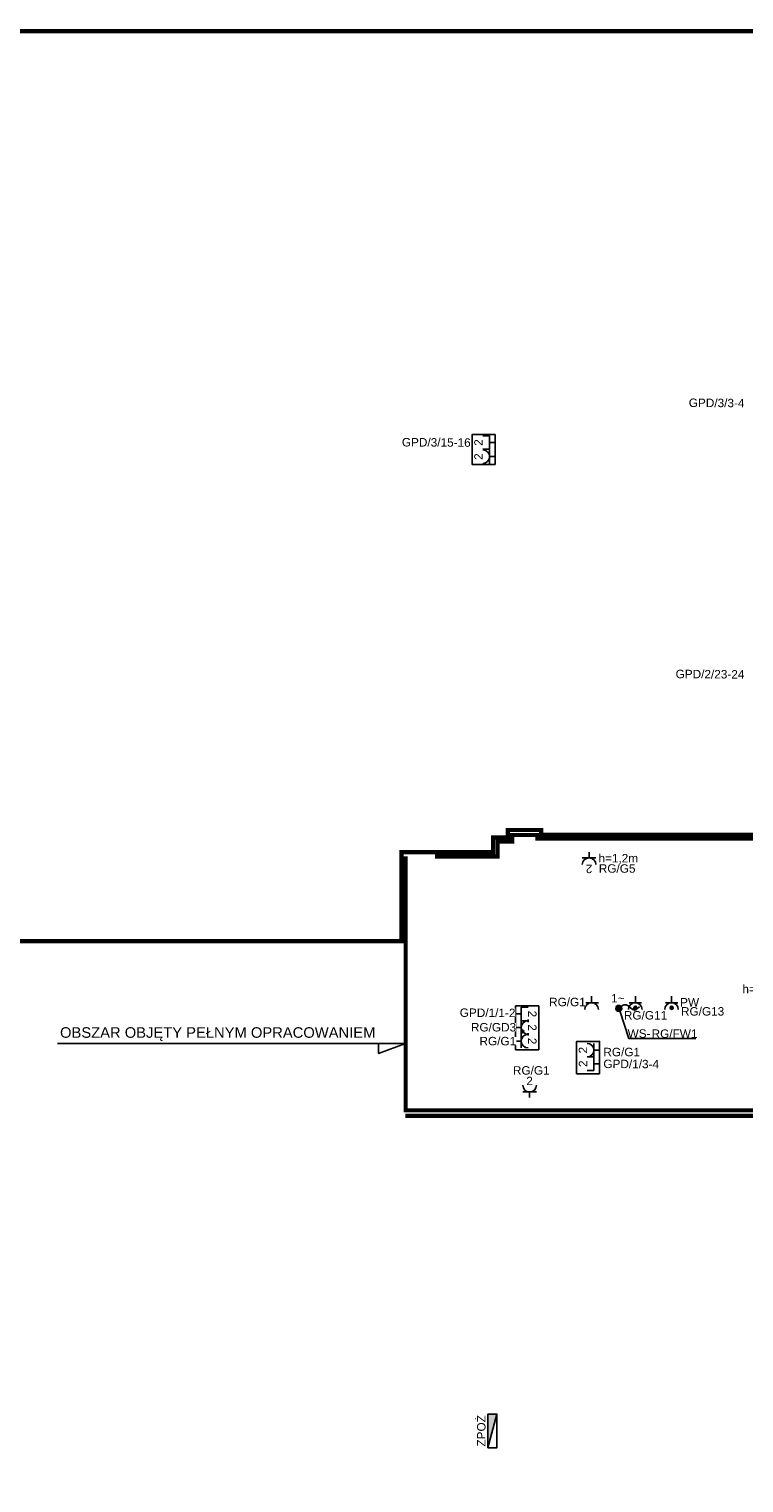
# Model space of a CAD drawing. Header units: millimetres. Extents: x 41440 to 68037, y 19518 to 23361.
# Tile 4 of 5: x 64168 to 65861, y 19876 to 23320. Entities that reach past the tile are written whole.
import ezdxf
from ezdxf.enums import TextEntityAlignment as Align

# ---------------------------------------------------------------- set-up
doc = ezdxf.new("R2010")
doc.units = ezdxf.units.MM
doc.header["$MEASUREMENT"] = 0
doc.linetypes.add('DASHED', pattern=[0.75, 0.5, -0.25])
for name, color, linetype in [('! PT ADRES - Gniazda LAN', 3, 'Continuous'), ('! PT Instalacja Gniazd', 5, 'Continuous'), ('! PT Instalacja gniazd 230V', 5, 'Continuous'), ('! PT Instalacja gniazd opisy', 7, 'Continuous'), ('! PT Instalacja gniazd wypust kablowy', 5, 'Continuous'), ('! PT Opisy Legenda 2', 7, 'Continuous'), ('! PT Rozdzielnice', 5, 'Continuous'), ('! PT Zestawy gniazd', 5, 'Continuous'), ('! PTAdres - Instalacja gniazd', 5, 'Continuous'), ('! PTAdres - Instalacja gniazd DATA', 1, 'Continuous'), ('!PT Technologia numery', 6, 'Continuous'), ('!ZMIANY', 1, 'Continuous'), ('_HSA_ZAKRES_OPRACOWANIA', 213, 'Continuous')]:
    doc.layers.add(name, color=color, linetype=linetype)
doc.styles.add('ARIAL', font='arial.ttf')

# ---------------------------------------------------------------- blocks, each defined once
blk = doc.blocks.new('asa')
h = blk.add_hatch(color=1)
edge = h.paths.add_edge_path()
edge.add_ellipse((-435, 162), major_axis=(30.1, 0), ratio=1, start_angle=0, end_angle=360)
at = {"color": 5}
for points in [[(-1040, 0), (-1040, 546), (0, 546), (0, 0), (-1040, 0)], [(-366, 134), (-44, 134)], [(-205, 134), (-205, 0)]]:
    blk.add_lwpolyline(points, dxfattribs=at)
at = {"color": 3}
for points in [[(-1009, 134), (-1009, 294)], [(-1009, 134), (-687, 134)], [(-848, 134), (-848, 0)], [(-687, 134), (-687, 294)]]:
    blk.add_lwpolyline(points, dxfattribs=at)
at = {"color": 1}
for points in [[(-656, 294), (-719, 294)], [(-687, 134), (-366, 134)], [(-527, 134), (-527, 0)], [(-335, 294), (-397, 294)]]:
    blk.add_lwpolyline(points, dxfattribs=at)
blk.add_circle((-435, 162), 30.1, dxfattribs=at)
blk.add_arc((-527, 294), 161, 180, 360, dxfattribs=at)
at = {"color": 5}
blk.add_arc((-205, 294), 161, 180, 360, dxfattribs=at)
at = {"color": 3, "flags": 8}
blk.add_attdef('LICZBA_RJ', text='', height=200, dxfattribs=at).set_placement((-849, 235), align=Align.BOTTOM_CENTER)
at = {"color": 1, "flags": 8}
blk.add_attdef('LICZBA_DATA', text='', height=200, dxfattribs=at).set_placement((-527, 235), align=Align.BOTTOM_CENTER)
at = {"color": 5, "flags": 8}
blk.add_attdef('LICZBA_230V', text='', height=200, dxfattribs=at).set_placement((-205, 235), align=Align.BOTTOM_CENTER)
blk = doc.blocks.new('*U8452')
blk.add_hatch(color=256).paths.add_polyline_path([(-23.3, 0, 1), (-31.1, 0, 1)])
for p, q in [((-15.1, -14.8), (-15.1, 14.9)), ((-15.1, 0.3), (-15.1, -14.8)), ((0, 0), (-15.1, 0))]:
    blk.add_line(p, q)
blk.add_circle((-27.2, 0), 3.88)
blk.add_arc((-31.2, 0.3), 16.1, 269.8291, 89.8291)
blk.add_attdef('ILOSC', (-28.5, -0.8), '', height=12)
blk = doc.blocks.new('*U8453')
for p, q in [((0, 0), (15.1, 0)), ((15.1, 15.9), (15.1, -16.3))]:
    blk.add_line(p, q)
blk.add_arc((31.2, -0.2), 16.1, 90, 270)
blk.add_attdef('KROTNOŚĆ', (43, 5.6), '', height=12, rotation=180)
blk = doc.blocks.new('zw$490A')
at = {"color": 5}
for points in [[(-398, -294), (-398, 252), (366, 252), (366, -294), (-398, -294)], [(0, -160), (322, -160)], [(161, -161), (161, -294)]]:
    blk.add_lwpolyline(points, dxfattribs=at)
at = {"color": 3}
for points in [[(-322, -160), (-322, 0)], [(-322, -160), (0, -160)], [(-161, -161), (-161, -294)], [(0, -160), (0, 0)]]:
    blk.add_lwpolyline(points, dxfattribs=at)
at = {"color": 5}
blk.add_arc((161, 0), 161, 180, 360, dxfattribs=at)
at = {"color": 3, "flags": 8}
blk.add_attdef('LICZBA_RJ', text='', height=200, dxfattribs=at).set_placement((-161, -59), align=Align.BOTTOM_CENTER)
at = {"color": 5, "flags": 8}
blk.add_attdef('LICZBA_230V', text='', height=200, dxfattribs=at).set_placement((161, -59), align=Align.BOTTOM_CENTER)
blk = doc.blocks.new('Rozdzielnica m')
blk.add_hatch(color=256).paths.add_polyline_path([(40, 21.2), (-40, 21.2), (40, 0)])
blk.add_lwpolyline([(40, 0), (-40, 21.2)])
blk.add_lwpolyline([(-40, 21.2), (40, 21.2), (40, 0), (-40, 0)], close=True)
at = {"color": 7}
blk.add_attdef('NAZWA', (10.4, 31.2), '', height=20, dxfattribs=at)
blk = doc.blocks.new('A$7E8A6132161C0')
at = {"color": 5}
for points in [[(-16.1, 13.4), (16.1, 13.4)], [(0, 13.4), (0, 0)]]:
    blk.add_lwpolyline(points, dxfattribs=at)
blk.add_arc((0, 29.4), 16.1, 180, 360, dxfattribs=at)
at = {"color": 5, "flags": 8}
blk.add_attdef('LICZBA_230V', text='', height=20, dxfattribs=at).set_placement((0, 23.5), align=Align.BOTTOM_CENTER)
blk = doc.blocks.new('G$C3BBB513C')
at = {"color": 5}
blk.add_lwpolyline([(-51.9, 0), (-51.9, 54.6), (18.7, 54.6), (18.7, 0), (-51.9, 0)], dxfattribs=at)
at = {"color": 3}
for points in [[(-16.1, 13.4), (-16.1, 29.4)], [(-16.1, 13.4), (16.1, 13.4)], [(0, 13.4), (0, 0)], [(16.1, 13.4), (16.1, 29.4)]]:
    blk.add_lwpolyline(points, dxfattribs=at)
at = {"layer": '!PT Technologia numery'}
ref = blk.add_blockref('A$7E8A6132161C0', (-33.5, 0), dxfattribs=at)
ref.add_attrib('LICZBA_230V', '2', dxfattribs={"layer": '0', "color": 5, "height": 20, "style": 'ARIAL', "flags": 8}).set_placement((-33.4, 23.5), align=Align.BOTTOM_CENTER)
at = {"color": 3, "flags": 8}
blk.add_attdef('LICZBA_RJ', text='', height=20, dxfattribs=at).set_placement((0, 23.5), align=Align.BOTTOM_CENTER)
blk = doc.blocks.new('przyl_1faz')
blk.add_hatch(color=256).paths.add_polyline_path([(14.2, -0.5, 1), (-13.8, -0.5, 1)])
blk.add_circle((0.2, -0.5), 14)
blk.add_spline([(0.2, -0.5), (34.9, 16.4), (76.6, -8.5), (98.1, 6.6)], degree=3)
at = {"linetype": 'ByBlock', "style": 'ARIAL'}
blk.add_text('1~', height=40, dxfattribs=at).set_placement((-35.8, 27.5))

msp = doc.modelspace()

# ---------------------------------------------------------------- linework, layer by layer
msp.add_lwpolyline([(64235.6, 20917.6), (65060.1, 20917.6), (64995.8, 20893.8), (64995.8, 20917.6)])
at = {"layer": '_HSA_ZAKRES_OPRACOWANIA', "linetype": 'DASHED', "ltscale": 60, "const_width": 10}
msp.add_lwpolyline([(65129.7, 21360.5), (65277.6, 21360.5), (65277.6, 21395.5), (65312.6, 21395.5), (65312.6, 21411.2), (65372.6, 21411.2), (65372.6, 21402.5), (66215.1, 21402.5), (66215.1, 21701.9), (67102, 21701.9), (67102, 19891.4), (66212.1, 19891.4), (66212.1, 20057.1), (66215.1, 20057.1), (66215.1, 20526.1), (65917.6, 20526.1), (65917.6, 20759.1), (65060.1, 20759.1), (65060.1, 21360.5)], dxfattribs=at)
at = {"layer": '_HSA_ZAKRES_OPRACOWANIA', "color": 4, "linetype": 'DASHED', "ltscale": 60, "const_width": 10}
msp.add_lwpolyline([(65059.7, 20746.1), (65905.7, 20746.1), (65905.7, 20514.6), (66204.7, 20514.6), (66204.7, 20060), (66202.7, 20060), (66202.7, 19881.5), (67102, 19881.5)], dxfattribs=at)

# ---------------------------------------------------------------- block references
at = {"layer": '! PT Instalacja gniazd 230V', "linetype": 'ByBlock', "lineweight": -2}
for name, p, rotation in [('*U8453', (65500.7, 21029.1), 270), ('*U8452', (65690.2, 21029.1), 90)]:
    msp.add_blockref(name, p, dxfattribs=dict(at, rotation=rotation))
at = {"layer": '! PT Rozdzielnice'}
ref = msp.add_blockref('Rozdzielnica m', (65276.2, 19999.6), dxfattribs=dict(at, rotation=90))
ref.add_attrib('NAZWA', 'ZPOŻ', dxfattribs={"layer": '0', "color": 7, "height": 20, "rotation": 90, "style": 'ARIAL'}).set_placement((65249.2, 19999.8), align=Align.CENTER)
at = {"layer": '! PT Zestawy gniazd'}
ref = msp.add_blockref('asa', (65320.6, 20902.5), dxfattribs=dict(at, xscale=0.1, yscale=0.1, zscale=0.1, rotation=270))
ref.add_attrib('LICZBA_230V', '2', dxfattribs={"layer": '! PT Instalacja gniazd opisy', "color": 5, "height": 20, "rotation": 270, "style": 'ARIAL', "flags": 8}).set_placement((65344.1, 20923), align=Align.BOTTOM_CENTER)
ref.add_attrib('LICZBA_DATA', '2', dxfattribs={"layer": '! PT Instalacja gniazd opisy', "color": 1, "height": 20, "rotation": 270, "style": 'ARIAL', "flags": 8}).set_placement((65344.1, 20955.2), align=Align.BOTTOM_CENTER)
ref.add_attrib('LICZBA_RJ', '2', dxfattribs={"layer": '! PT Instalacja gniazd opisy', "color": 3, "height": 20, "rotation": 270, "style": 'ARIAL', "flags": 8}).set_placement((65344.1, 20987.4), align=Align.BOTTOM_CENTER)
at = {"layer": '!PT Technologia numery'}
ref = msp.add_blockref('A$7E8A6132161C0', (65494.7, 21370.5), dxfattribs=dict(at, rotation=180))
ref.add_attrib('LICZBA_230V', '2', dxfattribs={"layer": '0', "color": 5, "height": 20, "rotation": 180, "style": 'ARIAL', "flags": 8}).set_placement((65494.7, 21347), align=Align.BOTTOM_CENTER)
ref = msp.add_blockref('A$7E8A6132161C0', (65353.7, 20789.1), dxfattribs=at)
ref.add_attrib('LICZBA_230V', '2', dxfattribs={"layer": '0', "color": 5, "height": 20, "style": 'ARIAL', "flags": 8}).set_placement((65353.7, 20812.7), align=Align.BOTTOM_CENTER)
at = {"layer": '!ZMIANY'}
ref = msp.add_blockref('zw$490A', (65490.1, 20885.5), dxfattribs=dict(at, xscale=0.1, yscale=0.1, zscale=0.1, rotation=90))
ref.add_attrib('LICZBA_RJ', '2', dxfattribs={"layer": '0', "color": 3, "height": 20, "rotation": 90, "style": 'ARIAL', "flags": 8}).set_placement((65496.1, 20869.4), align=Align.BOTTOM_CENTER)
ref.add_attrib('LICZBA_230V', '2', dxfattribs={"layer": '0', "color": 5, "height": 20, "rotation": 90, "style": 'ARIAL', "flags": 8}).set_placement((65496, 20901.6), align=Align.BOTTOM_CENTER)
ref = msp.add_blockref('G$C3BBB513C', (65272.1, 22341), dxfattribs=dict(rotation=90))
ref.add_attrib('LICZBA_RJ', '2', dxfattribs={"color": 3, "height": 20, "rotation": 90, "style": 'ARIAL', "flags": 8}).set_placement((65248.5, 22340.9), align=Align.BOTTOM_CENTER)

# ---------------------------------------------------------------- texts
at = {"layer": '! PT Opisy Legenda 2', "style": 'ARIAL'}
for s, p in [('h=1,2m', (65857.8, 21036.3, -7719)), ('PW', (65710.2, 21005, 857.7))]:
    msp.add_text(s, height=20, dxfattribs=at).set_placement(p)
at = {"layer": '_HSA_ZAKRES_OPRACOWANIA', "linetype": 'DASHED', "ltscale": 60, "style": 'ARIAL'}
msp.add_text('OBSZAR OBJĘTY PEŁNYM OPRACOWANIEM', height=25, dxfattribs=at).set_placement((64241.4, 20930.9, 31733.7))

# ---------------------------------------------------------------- next in the draw order: texts
at = {"layer": '! PT Instalacja Gniazd', "insert": (65517.6, 21341.9, -11578.5), "char_height": 20, "attachment_point": 1, "style": 'ARIAL', "bg_fill": 3, "box_fill_scale": 1, "bg_fill_color": 256, "bg_fill_true_color": 13158600, "bg_fill_transparency": 0}
msp.add_mtext('RG/G5', dxfattribs=at)
at = {"layer": '! PTAdres - Instalacja gniazd', "char_height": 20, "attachment_point": 1, "style": 'ARIAL', "bg_fill": 3, "box_fill_scale": 1, "bg_fill_color": 256, "bg_fill_true_color": 13158600, "bg_fill_transparency": 0}
for s, insert in [('RG/G1', (65399.8, 21025.7, -11578.5)), ('RG/G11', (65577.1, 20994.2, -11578.5)), ('RG/G1', (65528.4, 20907.1, -11578.5)), ('RG/G1', (65314.2, 20863.6, -11578.5))]:
    msp.add_mtext(s, dxfattribs=dict(at, insert=insert))
at = {"layer": '! PTAdres - Instalacja gniazd DATA', "insert": (65214.7, 20965.9, -11578.5), "char_height": 20, "attachment_point": 1, "style": 'ARIAL', "bg_fill": 3, "box_fill_scale": 1, "bg_fill_color": 256, "bg_fill_true_color": 13158600, "bg_fill_transparency": 0}
msp.add_mtext('RG/GD3', dxfattribs=at)

# ---------------------------------------------------------------- next in the draw order: linework, layer by layer
at = {"layer": '_HSA_ZAKRES_OPRACOWANIA', "color": 4, "linetype": 'DASHED', "ltscale": 60, "const_width": 10}
for points in [[(67102, 21715.6), (67102, 23315.3), (54828.5, 23315.3), (54828.5, 21159.8), (65059.7, 21159.8)], [(67102, 21715.6), (66204.8, 21715.6), (66204.8, 21411.8), (65380.9, 21411.8), (65380.9, 21423.1), (65302.1, 21423.1), (65302.1, 21405.3), (65266.9, 21405.3), (65266.9, 21370.5), (65050, 21370.5), (65050, 21159.8)]]:
    msp.add_lwpolyline(points, dxfattribs=at)

# ---------------------------------------------------------------- next in the draw order: block references
at = {"layer": '! PT Instalacja gniazd 230V', "linetype": 'ByBlock', "lineweight": -2, "rotation": 90}
msp.add_blockref('*U8452', (65604.2, 21029.1), dxfattribs=at)
at = {"layer": '! PT Instalacja gniazd wypust kablowy', "xscale": 0.5, "yscale": 0.5, "zscale": 0.5}
msp.add_blockref('przyl_1faz', (65564.8, 21000.9), dxfattribs=at)

# ---------------------------------------------------------------- next in the draw order: texts
at = {"layer": '! PT ADRES - Gniazda LAN', "char_height": 20, "attachment_point": 1, "rotation": 359.6784, "style": 'ARIAL', "bg_fill": 3, "box_fill_scale": 1, "bg_fill_color": 256, "bg_fill_true_color": 13158600, "bg_fill_transparency": 0}
for s, insert in [('GPD/1/1-2', (65188.3, 21000.5, -9895.2)), ('GPD/1/3-4', (65528.5, 20879.2, -9895.2))]:
    msp.add_mtext(s, dxfattribs=dict(at, insert=insert))
at = {"layer": '! PT Opisy Legenda 2', "style": 'ARIAL'}
msp.add_text('h=1,2m', height=20, dxfattribs=at).set_placement((65516.8, 21346.3, -7719))
at = {"layer": '! PTAdres - Instalacja gniazd', "char_height": 20, "attachment_point": 1, "style": 'ARIAL', "bg_fill": 3, "box_fill_scale": 1, "bg_fill_color": 256, "bg_fill_true_color": 13158600, "bg_fill_transparency": 0}
for s, insert in [('RG/FW1', (65642.7, 20950.6)), ('RG/G1', (65235, 20933, -11578.5))]:
    msp.add_mtext(s, dxfattribs=dict(at, insert=insert))

# ---------------------------------------------------------------- next in the draw order: linework, layer by layer
msp.add_lwpolyline([(65567.7, 20994.5), (65588.9, 20929), (65747.1, 20929)])

# ---------------------------------------------------------------- next in the draw order: texts
at = {"layer": '! PT ADRES - Gniazda LAN', "char_height": 20, "attachment_point": 1, "rotation": 359.6784, "style": 'ARIAL', "bg_fill": 3, "box_fill_scale": 1, "bg_fill_color": 256, "bg_fill_true_color": 13158600, "bg_fill_transparency": 0}
for s, insert in [('GPD/3/3-4', (65730.8, 22445.1, -9895.2)), ('GPD/3/15-16', (65051.2, 22351.7, -9895.2)), ('GPD/2/23-24', (65699.6, 21802.7, -9895.2))]:
    msp.add_mtext(s, dxfattribs=dict(at, insert=insert))
at = {"layer": '! PT Opisy Legenda 2', "style": 'ARIAL'}
msp.add_text('WS-', height=20, dxfattribs=at).set_placement((65585.9, 20931, 857.7))

# ---------------------------------------------------------------- next in the draw order: texts
at = {"layer": '! PTAdres - Instalacja gniazd', "insert": (65712.3, 21003.5, -11578.5), "char_height": 20, "attachment_point": 1, "style": 'ARIAL', "bg_fill": 3, "box_fill_scale": 1, "bg_fill_color": 256, "bg_fill_true_color": 13158600, "bg_fill_transparency": 0}
msp.add_mtext('RG/G13', dxfattribs=at)

doc.saveas('drawing.dxf')
